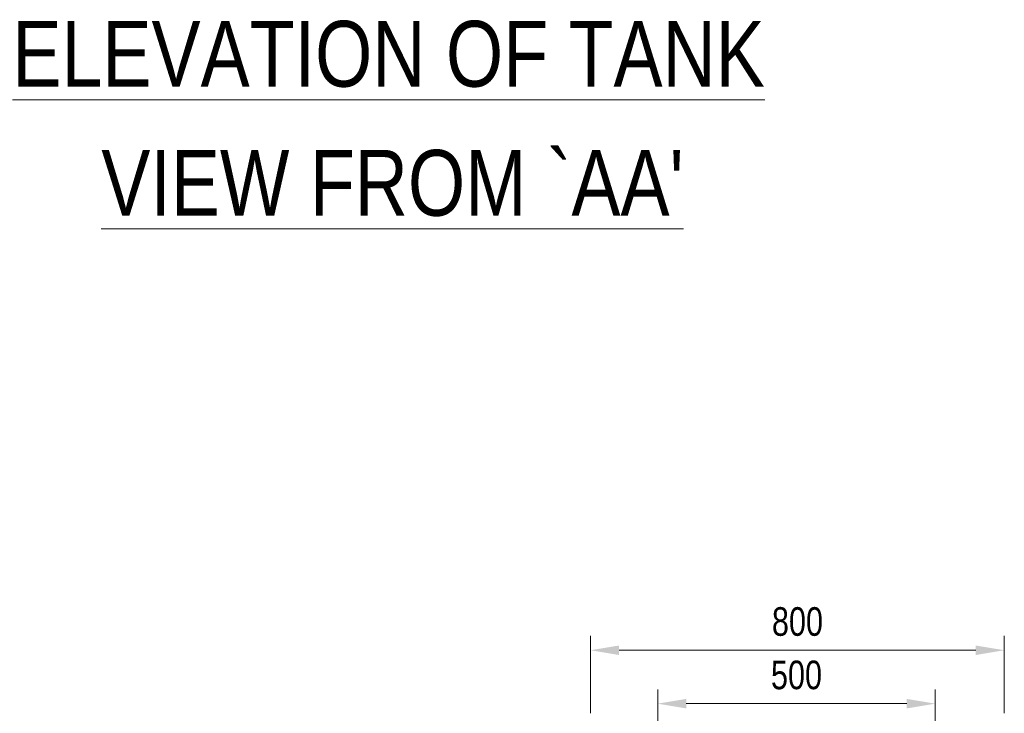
# Model space of a CAD drawing. Header units: millimetres. Extents: x 675887 to 845087, y 647781 to 767581.
# Tile 13 of 16: x 781723 to 800865, y 727491 to 740984. Entities that reach past the tile are written whole.
import ezdxf

# ---------------------------------------------------------------- set-up
doc = ezdxf.new("R2010")
doc.units = ezdxf.units.MM
doc.header["$LTSCALE"] = 3500
doc.header["$MEASUREMENT"] = 0
doc.layers.add('PPPP', color=7, linetype='Continuous', lineweight=30)
doc.layers.add('text', color=3, linetype='Continuous', lineweight=25)
doc.styles.add('DIM', font='txt', dxfattribs={"width": 0.8})
doc.styles.add('style1', font='ARIAL.TTF')

msp = doc.modelspace()

# ---------------------------------------------------------------- linework, layer by layer
at = {"layer": 'PPPP', "color": 1, "linetype": 'ByBlock', "lineweight": 15}
for p, q in [((792822, 727491), (792822, 728995)), ((800865, 727491), (800865, 728995)), ((793377, 728718), (800310, 728718)), ((794127, 726836), (794127, 727957)), ((799524, 726836), (799524, 727957)), ((794682, 727679), (798969, 727679))]:
    msp.add_line(p, q, dxfattribs=at)
for points in [[(793377, 728810), (793377, 728625), (792822, 728718)], [(800310, 728810), (800310, 728625), (800865, 728718)], [(794682, 727771), (794682, 727586), (794127, 727679)], [(798969, 727771), (798969, 727586), (799524, 727679)]]:
    msp.add_solid(points, dxfattribs=at)

# ---------------------------------------------------------------- texts
at = {"layer": 'PPPP', "color": 3, "linetype": 'ByBlock', "lineweight": 15, "char_height": 556.6, "attachment_point": 5, "style": 'DIM'}
for s, insert in [('800', (796844, 729273)), ('500', (796825, 728234))]:
    msp.add_mtext(s, dxfattribs=dict(at, insert=insert))
at = {"layer": 'text', "color": 3, "lineweight": 15, "style": 'style1', "width": 0.8}
for s, p in [('%%uELEVATION OF TANK', (781582, 739681)), ("%%uVIEW FROM `AA'", (783310, 737170))]:
    msp.add_text(s, height=1280.31, dxfattribs=at).set_placement(p)

doc.saveas('drawing.dxf')
